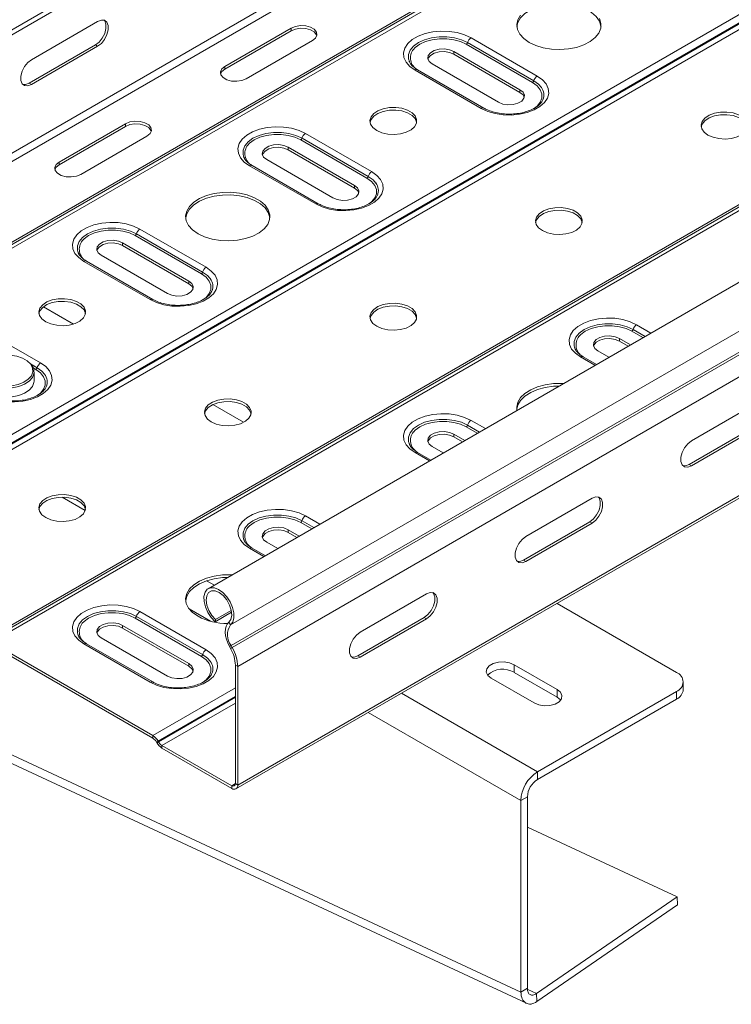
# Model space of a CAD drawing. Header units: millimetres. Extents: x 8 to 5481, y -933 to -79.
# Tile 4 of 10: x 2353 to 2505, y -904 to -693. Entities that reach past the tile are written whole.
import ezdxf

# ---------------------------------------------------------------- set-up
doc = ezdxf.new("R2010")
doc.units = ezdxf.units.MM

msp = doc.modelspace()

# ---------------------------------------------------------------- linework, layer by layer
at = {"color": 7, "linetype": 'Continuous', "lineweight": 15}
for p, q in [((2264.71, -745.72), (2494.52, -613.06)), ((2488.73, -617.47), (2258.92, -750.13)), ((2488.73, -642.73), (2258.92, -775.4)), ((2489.5, -644.08), (2259.69, -776.74)), ((2504.42, -652.68), (2274.61, -785.35)), ((2505.25, -652.71), (2275.44, -785.38)), ((2506.35, -652.82), (2276.54, -785.49)), ((2540.82, -672.72), (2311.01, -805.39)), ((2541.92, -673.88), (2312.11, -806.55)), ((2542.01, -674.03), (2312.2, -806.69)), ((2542.76, -674.82), (2312.95, -807.49)), ((2623.36, -682.19), (2393.56, -814.85)), ((2628.12, -689.93), (2398.31, -822.59)), ((2575.13, -693.51), (2345.32, -826.17)), ((2575.96, -693.53), (2346.15, -826.2)), ((2577.06, -693.64), (2347.25, -826.31)), ((2369.93, -693.79), (2355.79, -701.96)), ((2411.22, -695.22), (2397.08, -703.39)), ((2628.24, -694.34), (2398.43, -827)), ((2628.49, -694.77), (2398.68, -827.44)), ((2411.22, -695.79), (2411.22, -695.22)), ((2411.22, -695.79), (2397.08, -703.96)), ((2449.66, -697.29), (2463.8, -705.45)), ((2369.44, -698.81), (2355.29, -706.98)), ((2355.79, -707.26), (2369.93, -699.1)), ((2369.93, -699.1), (2369.44, -698.81)), ((2629.65, -698.82), (2399.84, -831.49)), ((2401.68, -706.04), (2415.82, -697.88)), ((2462.8, -706.85), (2448.66, -698.68)), ((2448.92, -698.31), (2463.06, -706.47)), ((2032.6, -701.74), (2460.3, -900.96)), ((2460.12, -708.39), (2445.98, -700.22)), ((2445.98, -700.8), (2445.98, -700.22)), ((2445.98, -700.8), (2460.12, -708.96)), ((2397.08, -703.96), (2397.08, -703.39)), ((2441.39, -702.88), (2455.53, -711.04)), ((2034.03, -704.23), (2461.5, -903.34)), ((2451.85, -712.35), (2437.71, -704.18)), ((2452.4, -712.29), (2438.26, -704.13)), ((2355.79, -707.26), (2355.29, -706.98)), ((2460.12, -708.96), (2460.12, -708.39)), ((2375.87, -715.63), (2361.73, -723.8)), ((2375.87, -716.2), (2361.73, -724.37)), ((2375.87, -716.2), (2375.87, -715.63)), ((2366.32, -726.45), (2380.46, -718.29)), ((2414.3, -717.7), (2428.44, -725.86)), ((2424.77, -728.8), (2410.63, -720.64)), ((2410.63, -721.21), (2410.63, -720.64)), ((2427.44, -727.26), (2413.3, -719.09)), ((2413.57, -718.72), (2427.71, -726.88)), ((2410.63, -721.21), (2424.77, -729.37)), ((2361.73, -724.37), (2361.73, -723.8)), ((2399.47, -857.57), (2629.28, -724.91)), ((2629.65, -724.08), (2399.84, -856.75)), ((2416.5, -732.76), (2402.36, -724.59)), ((2417.05, -732.7), (2402.91, -724.54)), ((2406.03, -723.29), (2420.17, -731.45)), ((2424.77, -729.37), (2424.77, -728.8)), ((2392.09, -747.67), (2377.94, -739.5)), ((2378.21, -739.13), (2392.35, -747.29)), ((2378.94, -738.11), (2393.09, -746.27)), ((2389.41, -749.21), (2375.27, -741.05)), ((2375.27, -741.62), (2375.27, -741.05)), ((2375.27, -741.62), (2389.41, -749.78)), ((2370.67, -743.7), (2384.82, -751.86)), ((2381.14, -753.17), (2367, -745)), ((2381.69, -753.11), (2367.55, -744.95)), ((2389.41, -749.78), (2389.41, -749.21)), ((2358.37, -754.68), (2364.77, -758.37)), ((2343.59, -758.52), (2357.73, -766.68)), ((2483.69, -762.82), (2481.34, -761.46)), ((2481.34, -762.03), (2481.34, -761.46)), ((2481.34, -762.03), (2483.2, -763.1)), ((2476.74, -764.11), (2479.1, -765.47)), ((2476.45, -767), (2473.62, -765.36)), ((2356.35, -770.54), (2356.35, -768.64)), ((2496.72, -783.31), (2510.86, -775.15)), ((2394.56, -775.57), (2401.11, -779.35)), ((2510.36, -780.17), (2496.22, -788.33)), ((2510.86, -780.46), (2496.72, -788.62)), ((2448.34, -783.23), (2445.98, -781.87)), ((2445.98, -782.44), (2445.98, -781.87)), ((2445.98, -782.44), (2447.84, -783.51)), ((2441.1, -787.41), (2438.26, -785.77)), ((2441.39, -784.52), (2443.74, -785.88)), ((2496.72, -788.62), (2496.22, -788.33)), ((2461.36, -803.72), (2475.5, -795.56)), ((2412.98, -803.64), (2410.63, -802.28)), ((2410.63, -802.85), (2410.63, -802.28)), ((2475.01, -800.58), (2460.87, -808.74)), ((2475.5, -800.87), (2461.36, -809.03)), ((2475.5, -800.87), (2475.01, -800.58)), ((2410.63, -802.85), (2412.49, -803.92)), ((2405.74, -807.82), (2402.91, -806.18)), ((2406.03, -804.93), (2408.39, -806.29)), ((2461.36, -809.03), (2460.87, -808.74)), ((2426.01, -824.13), (2440.15, -815.97)), ((2468.04, -817.99), (2493.53, -832.71)), ((2392.09, -829.31), (2377.94, -821.14)), ((2378.21, -820.77), (2392.35, -828.93)), ((2378.94, -819.75), (2393.09, -827.91)), ((2398.52, -819.87), (2395, -821.9)), ((2395, -821.9), (2395.13, -821.42)), ((2398.46, -819.5), (2395.13, -821.42)), ((2439.65, -820.99), (2425.51, -829.15)), ((2440.15, -821.28), (2426.01, -829.44)), ((2440.15, -821.28), (2439.65, -820.99)), ((2389.41, -830.85), (2375.27, -822.69)), ((2375.27, -823.26), (2375.27, -822.69)), ((2375.27, -823.26), (2389.41, -831.42)), ((2398.31, -822.59), (2397.92, -822.01)), ((2370.67, -825.34), (2384.82, -833.5)), ((2381.73, -846.21), (2347.25, -826.31)), ((2381.73, -846.78), (2347.25, -826.88)), ((2381.14, -834.81), (2367, -826.64)), ((2381.69, -834.75), (2367.55, -826.59)), ((2398.43, -827), (2398.07, -827.19)), ((2398.07, -827.19), (2398.32, -827.63)), ((2398.68, -827.44), (2398.32, -827.63)), ((2398.43, -827), (2398.68, -827.44)), ((2426.01, -829.44), (2425.51, -829.15)), ((2389.41, -831.42), (2389.41, -830.85)), ((2399.84, -831.49), (2399.35, -831.2)), ((2399.35, -831.2), (2399.35, -856.46)), ((2399.84, -831.49), (2399.84, -856.75)), ((2458.89, -831.07), (2468.08, -836.38)), ((2458.89, -831.07), (2458.89, -832.71)), ((2463.13, -839.24), (2453.94, -833.93)), ((2458.89, -832.71), (2468.08, -838.01)), ((2495, -836.38), (2495, -834.75)), ((2463.84, -853.93), (2493.53, -836.79)), ((2468.08, -836.38), (2468.08, -838.01)), ((2493.53, -838.42), (2493.53, -836.79)), ((2463.84, -855.57), (2493.53, -838.42)), ((2381.73, -846.78), (2381.73, -846.21)), ((2382.48, -847.57), (2382.83, -847.37)), ((2382.56, -847.72), (2382.48, -847.57)), ((2382.56, -847.72), (2382.91, -847.51)), ((2382.91, -847.51), (2382.83, -847.37)), ((2398.57, -856.91), (2383.66, -848.31)), ((2383.66, -848.88), (2383.66, -848.31)), ((2398.57, -857.49), (2383.66, -848.88)), ((2463.84, -853.93), (2463.84, -855.57)), ((2398.57, -857.49), (2398.57, -856.91)), ((2399.84, -856.75), (2399.35, -856.46)), ((2461.71, -859.24), (2460.3, -860.06)), ((2461.71, -900.14), (2461.71, -859.24)), ((2460.3, -900.96), (2460.3, -860.06)), ((2461.71, -865.72), (2493.65, -880.6)), ((2493.65, -880.6), (2463.61, -901.27)), ((2493.79, -882.3), (2463.75, -902.98)), ((2493.65, -880.6), (2493.79, -882.3)), ((2460.3, -900.96), (2461.71, -900.14)), ((2463.61, -901.27), (2463.75, -902.98))]:
    msp.add_line(p, q, dxfattribs=at)
at = {"color": 8, "linetype": 'Continuous', "lineweight": 15}
for p, q in [((2485.01, -758.52), (2488.07, -760.29)), ((2486.37, -761.27), (2484.01, -759.91)), ((2484.28, -759.54), (2486.82, -761.01)), ((2355.59, -766.89), (2357, -767.7)), ((2476.13, -767.18), (2473.07, -765.41)), ((2356.73, -768.08), (2356.13, -767.73)), ((2449.66, -778.93), (2452.72, -780.7)), ((2451.01, -781.68), (2448.66, -780.32)), ((2448.92, -779.95), (2451.47, -781.42)), ((2440.78, -787.59), (2437.71, -785.82)), ((2362.32, -795.33), (2367.28, -798.19)), ((2413.57, -800.36), (2416.11, -801.83)), ((2414.3, -799.34), (2417.36, -801.11)), ((2415.66, -802.09), (2413.3, -800.73)), ((2405.42, -808), (2402.36, -806.23)), ((2393.19, -813.15), (2394.85, -814.11)), ((2389.5, -819.18), (2394.06, -821.82)), ((2399.35, -836.04), (2381.73, -846.21)), ((2399.35, -837.83), (2382.83, -847.37)), ((2399.35, -838.02), (2382.91, -847.51)), ((2434.81, -837.18), (2463.84, -853.93)), ((2399.35, -839.25), (2383.66, -848.31)), ((2427.73, -841.26), (2460.3, -860.06)), ((2399.35, -856.46), (2398.57, -856.91)), ((2463.61, -901.27), (2461.76, -900.41))]:
    msp.add_line(p, q, dxfattribs=at)
at = {"color": 7, "linetype": 'Continuous', "lineweight": 15, "flags": 128}
for points in [[(2477.42, -694.9), (2477.41, -694.79), (2477.08, -693.75), (2476.41, -692.78), (2475.41, -691.9), (2474.12, -691.16), (2472.6, -690.58), (2470.91, -690.19), (2469.12, -690), (2467.29, -690.03), (2465.52, -690.27), (2463.87, -690.71), (2462.4, -691.33), (2461.18, -692.11), (2460.25, -693.01), (2459.66, -694.01), (2459.45, -694.9)], [(2460.25, -692.44), (2459.66, -693.44), (2459.43, -694.48), (2459.57, -695.53), (2460.07, -696.54), (2460.92, -697.47), (2462.07, -698.29)], [(2462.07, -698.29), (2463.48, -698.95), (2465.09, -699.44), (2466.84, -699.73), (2468.66, -699.81), (2470.47, -699.67), (2472.19, -699.33), (2473.76, -698.8), (2475.11, -698.09), (2476.19, -697.25), (2476.95, -696.29), (2477.36, -695.27), (2477.41, -694.22), (2477.08, -693.18)], [(2371.29, -693.52), (2371.43, -693.68), (2371.7, -694.39), (2371.7, -695.31), (2371.43, -696.34), (2370.91, -697.34), (2370.22, -698.2), (2369.44, -698.81)], [(2369.93, -699.1), (2370.72, -698.49), (2371.41, -697.63), (2371.92, -696.62), (2372.2, -695.6), (2372.2, -694.68), (2371.92, -693.97), (2371.41, -693.56), (2370.72, -693.5), (2369.93, -693.79)], [(2415.82, -697.88), (2416.47, -697.34), (2416.76, -696.71), (2416.66, -696.06), (2416.18, -695.47), (2415.39, -695.01), (2414.36, -694.74), (2413.24, -694.68), (2412.15, -694.85), (2411.22, -695.22)], [(2416.73, -696.83), (2416.66, -696.63), (2416.18, -696.04), (2415.39, -695.58), (2414.36, -695.31), (2413.24, -695.25), (2412.15, -695.42), (2411.22, -695.79)], [(2437.71, -704.18), (2436.6, -703.39), (2435.8, -702.48), (2435.34, -701.5), (2435.25, -700.48), (2435.53, -699.47), (2436.16, -698.52), (2437.12, -697.67), (2438.37, -696.95), (2439.85, -696.39), (2441.5, -696.03), (2443.24, -695.87), (2445, -695.92), (2446.71, -696.18), (2448.28, -696.65), (2449.66, -697.29)], [(2448.66, -698.68), (2447.42, -698.11), (2446.01, -697.72), (2444.47, -697.52), (2442.9, -697.52), (2441.36, -697.72), (2439.94, -698.11), (2438.71, -698.68), (2437.73, -699.39), (2437.36, -699.78)], [(2445.98, -700.22), (2445.06, -699.85), (2443.97, -699.68), (2442.84, -699.74), (2441.82, -700.01), (2441.02, -700.48), (2440.54, -701.07), (2440.45, -701.71), (2440.74, -702.34), (2441.39, -702.88)], [(2440.47, -701.84), (2440.54, -701.64), (2441.02, -701.05), (2441.82, -700.59), (2442.84, -700.31), (2443.97, -700.25), (2445.06, -700.42), (2445.98, -700.8)], [(2355.79, -701.96), (2355, -702.57), (2354.31, -703.43), (2353.8, -704.43), (2353.53, -705.46), (2353.53, -706.38), (2353.8, -707.09), (2354.31, -707.5), (2355, -707.56), (2355.79, -707.26)], [(2397.08, -703.39), (2396.43, -703.92), (2396.14, -704.55), (2396.24, -705.2), (2396.72, -705.79), (2397.51, -706.25), (2398.54, -706.53), (2399.66, -706.58), (2400.75, -706.41), (2401.68, -706.04)], [(2397.08, -703.96), (2396.43, -704.49), (2396.17, -705)], [(2463.8, -705.45), (2464.91, -706.24), (2465.71, -707.15), (2466.17, -708.14), (2466.26, -709.15), (2465.98, -710.16), (2465.35, -711.11), (2464.39, -711.97), (2463.14, -712.69), (2461.66, -713.24), (2460.01, -713.61), (2458.27, -713.77), (2456.5, -713.71), (2454.8, -713.45), (2453.23, -712.99), (2451.85, -712.35)], [(2355.29, -706.98), (2354.51, -707.27), (2353.94, -707.25)], [(2455.53, -711.04), (2456.45, -711.42), (2457.54, -711.58), (2458.67, -711.53), (2459.69, -711.25), (2460.49, -710.79), (2460.96, -710.2), (2461.06, -709.55), (2460.77, -708.92), (2460.12, -708.39)], [(2460.12, -708.96), (2460.77, -709.49), (2461.04, -710)], [(2429.54, -717.06), (2430.63, -717.54), (2431.89, -717.83), (2433.25, -717.91), (2434.59, -717.77), (2435.82, -717.44), (2436.85, -716.92), (2437.59, -716.26), (2438, -715.51), (2438.05, -714.73), (2437.73, -713.96), (2437.06, -713.28), (2436.1, -712.72), (2434.91, -712.34), (2433.59, -712.15), (2432.23, -712.18), (2430.93, -712.42), (2429.79, -712.85), (2428.9, -713.44), (2428.31, -714.15), (2428.08, -714.92), (2428.22, -715.71), (2428.72, -716.44), (2429.54, -717.06)], [(2438.05, -715.31), (2438.05, -715.3), (2437.73, -714.53), (2437.06, -713.85), (2436.1, -713.29), (2434.91, -712.91), (2433.59, -712.72), (2432.23, -712.75), (2430.93, -712.99), (2429.79, -713.42), (2428.9, -714.01), (2428.31, -714.72), (2428.1, -715.31)], [(2500.25, -718.04), (2501.34, -718.52), (2502.6, -718.81), (2503.96, -718.89), (2505.3, -718.75), (2506.53, -718.42), (2507.56, -717.9), (2508.3, -717.24), (2508.71, -716.49), (2508.76, -715.71), (2508.44, -714.94), (2507.77, -714.26), (2506.81, -713.7), (2505.62, -713.32), (2504.3, -713.13), (2502.94, -713.16), (2501.64, -713.4), (2500.5, -713.83), (2499.61, -714.42), (2499.02, -715.13), (2498.79, -715.9), (2498.93, -716.69), (2499.43, -717.42), (2500.25, -718.04)], [(2508.76, -716.29), (2508.76, -716.28), (2508.44, -715.51), (2507.77, -714.83), (2506.81, -714.27), (2505.62, -713.89), (2504.3, -713.7), (2502.94, -713.73), (2501.64, -713.97), (2500.5, -714.4), (2499.61, -714.99), (2499.02, -715.7), (2498.81, -716.29)], [(2380.46, -718.29), (2381.11, -717.75), (2381.4, -717.12), (2381.31, -716.47), (2380.83, -715.88), (2380.03, -715.42), (2379.01, -715.15), (2377.88, -715.09), (2376.79, -715.26), (2375.87, -715.63)], [(2381.38, -717.24), (2381.31, -717.04), (2380.83, -716.45), (2380.03, -715.99), (2379.01, -715.72), (2377.88, -715.66), (2376.79, -715.83), (2375.87, -716.2)], [(2402.36, -724.59), (2401.25, -723.8), (2400.44, -722.89), (2399.99, -721.91), (2399.89, -720.89), (2400.17, -719.88), (2400.8, -718.93), (2401.76, -718.08), (2403.01, -717.36), (2404.49, -716.8), (2406.14, -716.44), (2407.89, -716.28), (2409.65, -716.33), (2411.35, -716.59), (2412.93, -717.06), (2414.3, -717.7)], [(2413.3, -719.09), (2412.07, -718.52), (2410.65, -718.13), (2409.12, -717.93), (2407.54, -717.93), (2406.01, -718.13), (2404.59, -718.52), (2403.36, -719.09), (2402.37, -719.8), (2402, -720.19)], [(2410.63, -720.64), (2409.7, -720.26), (2408.61, -720.09), (2407.49, -720.15), (2406.46, -720.42), (2405.67, -720.89), (2405.19, -721.48), (2405.09, -722.13), (2405.38, -722.75), (2406.03, -723.29)], [(2405.12, -722.25), (2405.19, -722.05), (2405.67, -721.46), (2406.46, -721), (2407.49, -720.72), (2408.61, -720.66), (2409.7, -720.83), (2410.63, -721.21)], [(2361.73, -723.8), (2361.08, -724.33), (2360.79, -724.96), (2360.88, -725.61), (2361.36, -726.2), (2362.16, -726.66), (2363.18, -726.94), (2364.31, -726.99), (2365.4, -726.82), (2366.32, -726.45)], [(2361.73, -724.37), (2361.08, -724.9), (2360.81, -725.41)], [(2428.44, -725.86), (2429.55, -726.65), (2430.35, -727.56), (2430.81, -728.55), (2430.9, -729.56), (2430.63, -730.57), (2430, -731.52), (2429.03, -732.38), (2427.78, -733.1), (2426.3, -733.65), (2424.66, -734.02), (2422.91, -734.18), (2421.15, -734.12), (2419.44, -733.86), (2417.87, -733.4), (2416.5, -732.76)], [(2420.17, -731.45), (2421.1, -731.83), (2422.19, -731.99), (2423.31, -731.94), (2424.33, -731.66), (2425.13, -731.2), (2425.61, -730.61), (2425.71, -729.96), (2425.42, -729.33), (2424.77, -728.8)], [(2391.36, -739.11), (2392.77, -739.77), (2394.38, -740.26), (2396.13, -740.55), (2397.95, -740.63), (2399.76, -740.49), (2401.48, -740.15), (2403.05, -739.62), (2404.4, -738.92), (2405.48, -738.07), (2406.24, -737.11), (2406.65, -736.09), (2406.7, -735.04), (2406.37, -734), (2405.7, -733.03), (2404.7, -732.15), (2403.41, -731.41), (2401.89, -730.83), (2400.2, -730.44), (2398.4, -730.25), (2396.58, -730.28), (2394.81, -730.52), (2393.16, -730.95), (2391.69, -731.58), (2390.47, -732.36), (2389.54, -733.26), (2388.95, -734.26), (2388.72, -735.3), (2388.86, -736.35), (2389.36, -737.36), (2390.21, -738.29), (2391.36, -739.11)], [(2406.71, -735.72), (2406.7, -735.61), (2406.37, -734.57), (2405.7, -733.6), (2404.7, -732.72), (2403.41, -731.98), (2401.89, -731.4), (2400.2, -731.01), (2398.4, -730.82), (2396.58, -730.85), (2394.81, -731.09), (2393.16, -731.53), (2391.69, -732.15), (2390.47, -732.93), (2389.54, -733.83), (2388.95, -734.83), (2388.73, -735.72)], [(2424.77, -729.37), (2425.42, -729.9), (2425.68, -730.41)], [(2464.9, -738.45), (2465.98, -738.93), (2467.25, -739.22), (2468.6, -739.3), (2469.94, -739.16), (2471.17, -738.83), (2472.2, -738.31), (2472.95, -737.65), (2473.36, -736.9), (2473.41, -736.12), (2473.08, -735.35), (2472.42, -734.67), (2471.45, -734.11), (2470.27, -733.73), (2468.94, -733.54), (2467.58, -733.57), (2466.28, -733.81), (2465.15, -734.24), (2464.25, -734.83), (2463.67, -735.54), (2463.43, -736.31), (2463.57, -737.1), (2464.07, -737.83), (2464.9, -738.45)], [(2473.41, -736.7), (2473.41, -736.69), (2473.08, -735.92), (2472.42, -735.24), (2471.45, -734.68), (2470.27, -734.3), (2468.94, -734.11), (2467.58, -734.14), (2466.28, -734.38), (2465.15, -734.81), (2464.25, -735.4), (2463.67, -736.11), (2463.46, -736.7)], [(2367, -745), (2365.89, -744.21), (2365.09, -743.3), (2364.63, -742.32), (2364.54, -741.3), (2364.81, -740.29), (2365.45, -739.34), (2366.41, -738.49), (2367.66, -737.77), (2369.14, -737.21), (2370.79, -736.85), (2372.53, -736.69), (2374.29, -736.74), (2376, -737), (2377.57, -737.47), (2378.94, -738.11)], [(2377.94, -739.5), (2376.71, -738.93), (2375.29, -738.54), (2373.76, -738.34), (2372.19, -738.34), (2370.65, -738.54), (2369.23, -738.93), (2368, -739.5), (2367.02, -740.21), (2366.65, -740.6)], [(2375.27, -741.05), (2374.35, -740.67), (2373.26, -740.5), (2372.13, -740.56), (2371.11, -740.84), (2370.31, -741.3), (2369.83, -741.89), (2369.73, -742.54), (2370.03, -743.16), (2370.67, -743.7)], [(2369.76, -742.66), (2369.83, -742.46), (2370.31, -741.87), (2371.11, -741.41), (2372.13, -741.13), (2373.26, -741.07), (2374.35, -741.24), (2375.27, -741.62)], [(2393.09, -746.27), (2394.2, -747.06), (2395, -747.97), (2395.46, -748.96), (2395.55, -749.97), (2395.27, -750.98), (2394.64, -751.93), (2393.68, -752.79), (2392.43, -753.51), (2390.95, -754.06), (2389.3, -754.43), (2387.56, -754.59), (2385.79, -754.53), (2384.09, -754.27), (2382.52, -753.81), (2381.14, -753.17)], [(2384.82, -751.86), (2385.74, -752.24), (2386.83, -752.41), (2387.96, -752.35), (2388.98, -752.07), (2389.78, -751.61), (2390.25, -751.02), (2390.35, -750.37), (2390.06, -749.74), (2389.41, -749.21)], [(2389.41, -749.78), (2390.06, -750.31), (2390.33, -750.82)], [(2358.83, -757.88), (2359.92, -758.36), (2361.18, -758.65), (2362.54, -758.73), (2363.88, -758.59), (2365.11, -758.26), (2366.13, -757.74), (2366.88, -757.08), (2367.29, -756.33), (2367.34, -755.55), (2367.02, -754.78), (2366.35, -754.1), (2365.39, -753.54), (2364.2, -753.16), (2362.88, -752.97), (2361.52, -753), (2360.22, -753.24), (2359.08, -753.67), (2358.19, -754.26), (2357.6, -754.97), (2357.37, -755.74), (2357.51, -756.53), (2358.01, -757.26), (2358.83, -757.88)], [(2367.34, -756.13), (2367.34, -756.12), (2367.02, -755.36), (2366.35, -754.67), (2365.39, -754.11), (2364.2, -753.73), (2362.88, -753.54), (2361.52, -753.57), (2360.22, -753.81), (2359.08, -754.24), (2358.19, -754.83), (2357.6, -755.54), (2357.39, -756.13)], [(2429.54, -758.86), (2430.63, -759.34), (2431.89, -759.63), (2433.25, -759.71), (2434.59, -759.57), (2435.82, -759.24), (2436.85, -758.72), (2437.59, -758.06), (2438, -757.31), (2438.05, -756.53), (2437.73, -755.76), (2437.06, -755.08), (2436.1, -754.52), (2434.91, -754.14), (2433.59, -753.95), (2432.23, -753.98), (2430.93, -754.22), (2429.79, -754.65), (2428.9, -755.24), (2428.31, -755.95), (2428.08, -756.72), (2428.22, -757.51), (2428.72, -758.24), (2429.54, -758.86)], [(2438.05, -757.11), (2438.05, -757.1), (2437.73, -756.34), (2437.06, -755.65), (2436.1, -755.09), (2434.91, -754.71), (2433.59, -754.52), (2432.23, -754.55), (2430.93, -754.79), (2429.79, -755.22), (2428.9, -755.81), (2428.31, -756.52), (2428.1, -757.11)], [(2473.07, -765.41), (2471.96, -764.62), (2471.15, -763.71), (2470.7, -762.73), (2470.6, -761.71), (2470.88, -760.7), (2471.51, -759.75), (2472.48, -758.9), (2473.72, -758.18), (2475.2, -757.62), (2476.85, -757.26), (2478.6, -757.1), (2480.36, -757.15), (2482.07, -757.41), (2483.64, -757.88), (2485.01, -758.52)], [(2484.01, -759.91), (2482.78, -759.35), (2481.36, -758.95), (2479.83, -758.75), (2478.25, -758.75), (2476.72, -758.95), (2475.3, -759.35), (2474.07, -759.91), (2473.09, -760.62), (2472.71, -761.01)], [(2481.34, -761.46), (2480.41, -761.08), (2479.32, -760.91), (2478.2, -760.97), (2477.17, -761.25), (2476.38, -761.71), (2475.9, -762.3), (2475.8, -762.95), (2476.09, -763.57), (2476.74, -764.11)], [(2475.83, -763.07), (2475.9, -762.87), (2476.38, -762.28), (2477.17, -761.82), (2478.2, -761.54), (2479.32, -761.48), (2480.41, -761.65), (2481.34, -762.03)], [(2355.72, -767.06), (2355.64, -766.96), (2354.91, -766.24), (2353.88, -765.65), (2352.64, -765.22), (2351.25, -764.99), (2349.8, -764.96), (2348.39, -765.14), (2347.1, -765.52), (2346.02, -766.08), (2345.2, -766.77), (2344.81, -767.33)], [(2357.73, -766.68), (2358.84, -767.47), (2359.64, -768.38), (2360.1, -769.37), (2360.19, -770.38), (2359.92, -771.39), (2359.28, -772.34), (2358.32, -773.2), (2357.07, -773.92), (2355.59, -774.47), (2353.95, -774.84), (2352.2, -775), (2350.44, -774.95), (2348.73, -774.68), (2347.16, -774.22), (2345.79, -773.58)], [(2346.1, -772.99), (2347.29, -773.52), (2348.67, -773.86), (2350.16, -774), (2351.65, -773.92), (2353.07, -773.62), (2354.31, -773.14), (2355.31, -772.48), (2355.99, -771.71), (2356.32, -770.86), (2356.35, -770.54)], [(2469.37, -771.09), (2469.12, -771.07), (2467.29, -771.1), (2465.52, -771.34), (2463.87, -771.78), (2462.4, -772.4), (2461.18, -773.18), (2460.25, -774.08), (2459.66, -775.08), (2459.43, -776.12), (2459.48, -776.79)], [(2468.43, -771.63), (2467.29, -771.67), (2465.52, -771.91), (2463.87, -772.35), (2462.4, -772.97), (2461.18, -773.75), (2460.25, -774.66), (2459.66, -775.65), (2459.45, -776.54)], [(2394.19, -779.27), (2395.27, -779.75), (2396.54, -780.04), (2397.89, -780.12), (2399.23, -779.98), (2400.46, -779.65), (2401.49, -779.13), (2402.24, -778.47), (2402.65, -777.72), (2402.7, -776.94), (2402.37, -776.17), (2401.71, -775.49), (2400.74, -774.93), (2399.56, -774.55), (2398.23, -774.36), (2396.87, -774.39), (2395.57, -774.63), (2394.44, -775.06), (2393.54, -775.65), (2392.96, -776.36), (2392.72, -777.13), (2392.86, -777.92), (2393.36, -778.65), (2394.19, -779.27)], [(2402.7, -777.52), (2402.7, -777.51), (2402.37, -776.75), (2401.71, -776.06), (2400.74, -775.5), (2399.56, -775.12), (2398.23, -774.93), (2396.87, -774.96), (2395.57, -775.2), (2394.44, -775.63), (2393.54, -776.22), (2392.96, -776.93), (2392.75, -777.52)], [(2437.71, -785.82), (2436.6, -785.03), (2435.8, -784.12), (2435.34, -783.14), (2435.25, -782.12), (2435.53, -781.11), (2436.16, -780.16), (2437.12, -779.31), (2438.37, -778.59), (2439.85, -778.03), (2441.5, -777.67), (2443.24, -777.51), (2445, -777.56), (2446.71, -777.82), (2448.28, -778.29), (2449.66, -778.93)], [(2448.66, -780.32), (2447.42, -779.76), (2446.01, -779.36), (2444.47, -779.16), (2442.9, -779.16), (2441.36, -779.36), (2439.94, -779.76), (2438.71, -780.32), (2437.73, -781.03), (2437.36, -781.42)], [(2445.98, -781.87), (2445.06, -781.49), (2443.97, -781.32), (2442.84, -781.38), (2441.82, -781.66), (2441.02, -782.12), (2440.54, -782.71), (2440.45, -783.36), (2440.74, -783.99), (2441.39, -784.52)], [(2440.47, -783.48), (2440.54, -783.28), (2441.02, -782.69), (2441.82, -782.23), (2442.84, -781.95), (2443.97, -781.89), (2445.06, -782.06), (2445.98, -782.44)], [(2496.72, -788.62), (2495.93, -788.91), (2495.24, -788.85), (2494.73, -788.44), (2494.45, -787.73), (2494.45, -786.81), (2494.73, -785.79), (2495.24, -784.79), (2495.93, -783.93), (2496.72, -783.31)], [(2496.22, -788.33), (2495.44, -788.63), (2494.86, -788.6)], [(2358.83, -799.68), (2359.92, -800.16), (2361.18, -800.45), (2362.54, -800.53), (2363.88, -800.39), (2365.11, -800.06), (2366.13, -799.54), (2366.88, -798.88), (2367.29, -798.13), (2367.34, -797.35), (2367.02, -796.58), (2366.35, -795.9), (2365.39, -795.34), (2364.2, -794.96), (2362.88, -794.77), (2361.52, -794.8), (2360.22, -795.04), (2359.08, -795.47), (2358.19, -796.06), (2357.6, -796.77), (2357.37, -797.54), (2357.51, -798.33), (2358.01, -799.06), (2358.83, -799.68)], [(2367.34, -797.93), (2367.34, -797.92), (2367.02, -797.16), (2366.35, -796.47), (2365.39, -795.91), (2364.2, -795.53), (2362.88, -795.34), (2361.52, -795.37), (2360.22, -795.61), (2359.08, -796.04), (2358.19, -796.63), (2357.6, -797.34), (2357.39, -797.93)], [(2476.86, -795.29), (2477, -795.45), (2477.27, -796.16), (2477.27, -797.08), (2477, -798.1), (2476.49, -799.11), (2475.79, -799.97), (2475.01, -800.58)], [(2475.5, -795.56), (2476.29, -795.26), (2476.98, -795.33), (2477.49, -795.74), (2477.77, -796.44), (2477.77, -797.37), (2477.49, -798.39), (2476.98, -799.39), (2476.29, -800.25), (2475.5, -800.87)], [(2402.36, -806.23), (2401.25, -805.44), (2400.44, -804.53), (2399.99, -803.55), (2399.89, -802.53), (2400.17, -801.52), (2400.8, -800.57), (2401.76, -799.72), (2403.01, -799), (2404.49, -798.44), (2406.14, -798.08), (2407.89, -797.92), (2409.65, -797.97), (2411.35, -798.23), (2412.93, -798.7), (2414.3, -799.34)], [(2413.3, -800.73), (2412.07, -800.17), (2410.65, -799.77), (2409.12, -799.57), (2407.54, -799.57), (2406.01, -799.77), (2404.59, -800.17), (2403.36, -800.73), (2402.37, -801.44), (2402, -801.83)], [(2410.63, -802.28), (2409.7, -801.9), (2408.61, -801.73), (2407.49, -801.79), (2406.46, -802.07), (2405.67, -802.53), (2405.19, -803.12), (2405.09, -803.77), (2405.38, -804.4), (2406.03, -804.93)], [(2405.12, -803.89), (2405.19, -803.69), (2405.67, -803.1), (2406.46, -802.64), (2407.49, -802.36), (2408.61, -802.31), (2409.7, -802.47), (2410.63, -802.85)], [(2461.36, -809.03), (2460.57, -809.32), (2459.88, -809.26), (2459.37, -808.85), (2459.1, -808.14), (2459.1, -807.22), (2459.37, -806.2), (2459.88, -805.2), (2460.57, -804.34), (2461.36, -803.72)], [(2460.87, -808.74), (2460.08, -809.04), (2459.51, -809.01)], [(2398.66, -811.91), (2398.4, -811.89), (2396.58, -811.92), (2394.81, -812.16), (2393.16, -812.6), (2391.69, -813.22), (2390.47, -814), (2389.54, -814.9), (2388.95, -815.9), (2388.72, -816.94), (2388.86, -817.99), (2389.36, -819), (2390.21, -819.93), (2391.36, -820.75)], [(2397.72, -812.45), (2396.58, -812.49), (2394.81, -812.73), (2393.16, -813.17), (2391.69, -813.79), (2390.47, -814.57), (2389.54, -815.48), (2388.95, -816.47), (2388.73, -817.36)], [(2395, -821.9), (2394.15, -821), (2393.45, -819.92), (2392.94, -818.74), (2392.66, -817.57), (2392.64, -816.5), (2392.87, -815.62), (2393.35, -814.99), (2394.03, -814.67), (2394.85, -814.69), (2395.76, -815.04), (2396.67, -815.69), (2397.51, -816.59), (2398.21, -817.67), (2398.73, -818.85), (2399, -820.02), (2399.02, -821.08), (2398.78, -821.97), (2398.31, -822.59)], [(2395.13, -821.42), (2394.33, -820.55), (2393.69, -819.5), (2393.27, -818.37), (2393.11, -817.29), (2393.23, -816.37), (2393.61, -815.69), (2394.23, -815.33), (2395, -815.32), (2395.87, -815.67), (2396.72, -816.34), (2397.49, -817.26), (2398.09, -818.34), (2398.45, -819.46), (2398.55, -820.52), (2398.37, -821.4), (2397.92, -822.01)], [(2441.51, -815.7), (2441.64, -815.86), (2441.92, -816.57), (2441.92, -817.49), (2441.64, -818.51), (2441.13, -819.52), (2440.44, -820.38), (2439.65, -820.99)], [(2440.15, -815.97), (2440.93, -815.67), (2441.62, -815.74), (2442.14, -816.15), (2442.41, -816.85), (2442.41, -817.78), (2442.14, -818.8), (2441.62, -819.8), (2440.93, -820.66), (2440.15, -821.28)], [(2367, -826.64), (2365.89, -825.85), (2365.09, -824.94), (2364.63, -823.96), (2364.54, -822.94), (2364.81, -821.93), (2365.45, -820.98), (2366.41, -820.13), (2367.66, -819.41), (2369.14, -818.85), (2370.79, -818.49), (2372.53, -818.33), (2374.29, -818.38), (2376, -818.64), (2377.57, -819.11), (2378.94, -819.75)], [(2377.94, -821.14), (2376.71, -820.58), (2375.29, -820.18), (2373.76, -819.98), (2372.19, -819.98), (2370.65, -820.18), (2369.23, -820.58), (2368, -821.14), (2367.02, -821.85), (2366.65, -822.24)], [(2375.27, -822.69), (2374.35, -822.31), (2373.26, -822.14), (2372.13, -822.2), (2371.11, -822.48), (2370.31, -822.94), (2369.83, -823.53), (2369.73, -824.18), (2370.03, -824.81), (2370.67, -825.34)], [(2369.76, -824.3), (2369.83, -824.1), (2370.31, -823.51), (2371.11, -823.05), (2372.13, -822.77), (2373.26, -822.72), (2374.35, -822.88), (2375.27, -823.26)], [(2397.92, -822.01), (2397.58, -822.39), (2397.34, -822.88), (2397.2, -823.47), (2397.16, -824.15), (2397.24, -824.88), (2397.42, -825.65), (2397.7, -826.43), (2398.07, -827.19)], [(2426.01, -829.44), (2425.22, -829.73), (2424.53, -829.67), (2424.02, -829.26), (2423.74, -828.55), (2423.74, -827.63), (2424.02, -826.61), (2424.53, -825.61), (2425.22, -824.75), (2426.01, -824.13)], [(2393.09, -827.91), (2394.2, -828.7), (2395, -829.61), (2395.46, -830.6), (2395.55, -831.62), (2395.27, -832.62), (2394.64, -833.57), (2393.68, -834.43), (2392.43, -835.15), (2390.95, -835.7), (2389.3, -836.07), (2387.56, -836.23), (2385.79, -836.18), (2384.09, -835.91), (2382.52, -835.45), (2381.14, -834.81)], [(2425.51, -829.15), (2424.72, -829.45), (2424.15, -829.42)], [(2384.82, -833.5), (2385.74, -833.88), (2386.83, -834.05), (2387.96, -833.99), (2388.98, -833.71), (2389.78, -833.25), (2390.25, -832.66), (2390.35, -832.01), (2390.06, -831.38), (2389.41, -830.85)], [(2389.41, -831.42), (2390.06, -831.96), (2390.33, -832.46)], [(2453.94, -833.93), (2453.24, -833.36), (2452.92, -832.68), (2453.03, -831.98), (2453.54, -831.34), (2454.4, -830.85), (2455.51, -830.55), (2456.72, -830.49), (2457.89, -830.67), (2458.89, -831.07)], [(2468.08, -836.38), (2468.78, -836.96), (2469.09, -837.63), (2468.98, -838.33), (2468.47, -838.97), (2467.61, -839.47), (2466.51, -839.76), (2465.3, -839.82), (2464.12, -839.64), (2463.13, -839.24)], [(2468.08, -838.01), (2468.78, -838.59), (2468.81, -838.63)]]:
    msp.add_lwpolyline(points, dxfattribs=at)
at = {"color": 8, "linetype": 'Continuous', "lineweight": 15, "flags": 128}
for points in [[(2436.49, -702.35), (2436.32, -701.81), (2436.32, -700.85), (2436.69, -699.92), (2437.41, -699.06), (2438.44, -698.31), (2439.74, -697.71), (2441.24, -697.3), (2442.85, -697.08), (2444.51, -697.08), (2446.13, -697.3), (2447.62, -697.71), (2448.92, -698.31)], [(2463.17, -712.35), (2463.78, -711.88), (2464.46, -711.06), (2464.81, -710.17), (2464.81, -709.26), (2464.46, -708.37), (2463.78, -707.56), (2462.8, -706.85)], [(2463.06, -706.47), (2464.1, -707.22), (2464.68, -707.87)], [(2401.13, -722.76), (2400.97, -722.22), (2400.97, -721.27), (2401.34, -720.33), (2402.06, -719.47), (2403.09, -718.72), (2404.39, -718.12), (2405.88, -717.71), (2407.5, -717.49), (2409.16, -717.49), (2410.77, -717.71), (2412.27, -718.12), (2413.57, -718.72)], [(2427.71, -726.88), (2428.74, -727.63), (2429.32, -728.28)], [(2427.81, -732.76), (2428.42, -732.29), (2429.11, -731.47), (2429.46, -730.58), (2429.46, -729.67), (2429.11, -728.79), (2428.42, -727.97), (2427.44, -727.26)], [(2365.78, -743.17), (2365.61, -742.63), (2365.61, -741.68), (2365.98, -740.74), (2366.7, -739.88), (2367.73, -739.13), (2369.03, -738.53), (2370.53, -738.12), (2372.14, -737.9), (2373.8, -737.9), (2375.42, -738.12), (2376.91, -738.53), (2378.21, -739.13)], [(2392.46, -753.17), (2393.07, -752.7), (2393.75, -751.88), (2394.1, -750.99), (2394.1, -750.08), (2393.75, -749.2), (2393.07, -748.38), (2392.09, -747.67)], [(2392.35, -747.29), (2393.39, -748.04), (2393.97, -748.69)], [(2471.84, -763.58), (2471.68, -763.04), (2471.68, -762.09), (2472.05, -761.15), (2472.77, -760.29), (2473.8, -759.54), (2475.1, -758.94), (2476.59, -758.53), (2478.21, -758.31), (2479.87, -758.31), (2481.49, -758.53), (2482.98, -758.94), (2484.28, -759.54)], [(2346.1, -771.09), (2347.29, -771.62), (2348.67, -771.97), (2350.16, -772.1), (2351.65, -772.02), (2353.07, -771.73), (2354.31, -771.24), (2355.31, -770.59), (2355.99, -769.81), (2356.32, -768.97), (2356.35, -768.62)], [(2346.26, -770.64), (2347.41, -771.15), (2348.73, -771.48), (2350.16, -771.61), (2351.6, -771.53), (2352.97, -771.25), (2354.16, -770.78), (2355.12, -770.15), (2355.78, -769.41), (2356.09, -768.59), (2356.05, -767.76), (2355.72, -767.06)], [(2357.1, -773.59), (2357.71, -773.11), (2358.4, -772.29), (2358.75, -771.4), (2358.75, -770.49), (2358.4, -769.61), (2357.71, -768.79), (2356.73, -768.08)], [(2357, -767.7), (2358.03, -768.45), (2358.61, -769.1)], [(2436.49, -783.99), (2436.32, -783.45), (2436.32, -782.5), (2436.69, -781.56), (2437.41, -780.7), (2438.44, -779.95), (2439.74, -779.35), (2441.24, -778.94), (2442.85, -778.72), (2444.51, -778.72), (2446.13, -778.94), (2447.62, -779.35), (2448.92, -779.95)], [(2401.13, -804.4), (2400.97, -803.86), (2400.97, -802.91), (2401.34, -801.97), (2402.06, -801.11), (2403.09, -800.36), (2404.39, -799.76), (2405.88, -799.35), (2407.5, -799.13), (2409.16, -799.13), (2410.77, -799.35), (2412.27, -799.76), (2413.57, -800.36)], [(2365.78, -824.81), (2365.61, -824.27), (2365.61, -823.32), (2365.98, -822.38), (2366.7, -821.52), (2367.73, -820.77), (2369.03, -820.17), (2370.53, -819.76), (2372.14, -819.55), (2373.8, -819.55), (2375.42, -819.76), (2376.91, -820.17), (2378.21, -820.77)], [(2392.46, -834.82), (2393.07, -834.34), (2393.75, -833.52), (2394.1, -832.63), (2394.1, -831.72), (2393.75, -830.84), (2393.07, -830.02), (2392.09, -829.31)], [(2392.35, -828.93), (2393.39, -829.68), (2393.97, -830.33)]]:
    msp.add_lwpolyline(points, dxfattribs=at)
at = {"color": 7, "linetype": 'Continuous', "lineweight": 15}
for centre, radius, start, end in [((2450.59, -698.73), 1.72, 122.8996, 165.7855), ((2448.32, -698.16), 0.626, 302.8996, 345.7855), ((2464.73, -706.9), 1.72, 122.8996, 165.7855), ((2462.46, -706.32), 0.626, 302.8996, 345.7855), ((2462.55, -709.49), 2.68, 337.4667, 37.3079), ((2415.23, -719.14), 1.72, 122.8996, 165.7855), ((2412.96, -718.57), 0.626, 302.8996, 345.7855), ((2427.1, -726.73), 0.626, 302.8996, 345.7855), ((2429.38, -727.31), 1.72, 122.8996, 165.7855), ((2427.19, -729.9), 2.68, 337.4667, 37.3079), ((2377.6, -738.98), 0.626, 302.8996, 345.7855), ((2379.88, -739.55), 1.72, 122.8996, 165.7855), ((2391.75, -747.14), 0.626, 302.8996, 345.7855), ((2394.02, -747.72), 1.72, 122.8996, 165.7855), ((2391.84, -750.31), 2.68, 337.4667, 37.3079), ((2485.95, -759.96), 1.72, 122.8996, 165.7855), ((2483.67, -759.39), 0.626, 302.8996, 345.7855), ((2358.67, -768.13), 1.72, 122.8996, 165.7855), ((2356.39, -767.55), 0.626, 302.8996, 345.7855), ((2356.48, -770.72), 2.68, 337.4667, 37.3079), ((2450.59, -780.37), 1.72, 122.8996, 165.7855), ((2448.32, -779.8), 0.626, 302.8996, 345.7855), ((2412.96, -800.21), 0.626, 302.8996, 345.7855), ((2415.23, -800.78), 1.72, 122.8996, 165.7855), ((2377.6, -820.62), 0.626, 302.8996, 345.7855), ((2379.88, -821.19), 1.72, 122.8996, 165.7855), ((2397.47, -809.26), 13.01, 241.997, 270.895), ((2401.36, -824.71), 3.72, 145.2364, 218.0457), ((2391.77, -831.45), 7.58, 1.8773, 30.2829), ((2391.26, -831.77), 8.59, 1.8773, 30.2829), ((2391.75, -828.78), 0.626, 302.8996, 345.7855), ((2394.02, -829.36), 1.72, 122.8996, 165.7855), ((2391.84, -831.95), 2.68, 337.4667, 37.3079), ((2456.45, -836.77), 4.74, 59.0951, 133.2156), ((2492.76, -834.75), 2.18, 290.7834, 69.2166), ((2492.5, -836.13), 2.51, 294.3747, 354.3052), ((2380.05, -848.9), 3.17, 28.8556, 58.0453), ((2380.58, -848.62), 2.16, 28.8556, 58.0453), ((2385.34, -846.18), 3.17, 208.8556, 238.0453), ((2384.8, -846.47), 2.16, 208.8556, 238.0453), ((2467.98, -860.41), 7.68, 122.6055, 177.3945), ((2398.87, -856.54), 0.48, 230.7967, 9.214), ((2399.07, -856.88), 0.786, 230.7967, 9.214), ((2466.32, -859.45), 4.61, 122.6055, 177.3945)]:
    msp.add_arc(centre, radius, start, end, dxfattribs=at)
at = {"color": 8, "linetype": 'Continuous', "lineweight": 15}
for centre, radius, start, end in [((2439.6, -701.58), 2.88, 141.1765, 241.7014), ((2438.03, -704.62), 0.542, 64.9783, 126.3322), ((2452.17, -712.78), 0.542, 65.2357, 126.3085), ((2404.25, -721.99), 2.88, 141.1765, 241.7014), ((2402.68, -725.03), 0.542, 64.9783, 126.3322), ((2416.82, -733.19), 0.542, 65.2357, 126.3085), ((2368.89, -742.4), 2.88, 141.1765, 241.7014), ((2367.32, -745.44), 0.542, 64.9783, 126.3322), ((2381.46, -753.6), 0.542, 65.2357, 126.3085), ((2474.96, -762.81), 2.88, 141.1765, 241.7014), ((2473.39, -765.85), 0.542, 64.9783, 126.3322), ((2439.6, -783.22), 2.88, 141.1765, 241.7014), ((2438.03, -786.26), 0.542, 64.9783, 126.3322), ((2404.25, -803.63), 2.88, 141.1765, 241.7014), ((2402.68, -806.67), 0.542, 64.9783, 126.3322), ((2368.89, -824.04), 2.88, 141.1765, 241.7014), ((2367.32, -827.08), 0.542, 64.9783, 126.3322), ((2381.46, -835.24), 0.542, 65.2357, 126.3085)]:
    msp.add_arc(centre, radius, start, end, dxfattribs=at)
at = {"color": 7, "linetype": 'Continuous', "lineweight": 15}
for points, knots in [([(2436.47, -702.24), (2436.48, -702.3), (2436.49, -702.39), (2436.54, -702.46), (2436.55, -702.48)], [0, 0, 0, 0, 0.760445, 1, 1, 1, 1]), ([(2438.26, -704.13), (2438.09, -704.03), (2437.61, -703.73), (2437, -703.18), (2436.61, -702.68), (2436.53, -702.42), (2436.52, -702.37)], [0, 0, 0, 0, 0.18739, 0.545115, 0.903091, 1, 1, 1, 1]), ([(2464.98, -710.53), (2464.95, -710.63), (2464.84, -710.92), (2464.39, -711.47), (2463.61, -712.11), (2462.54, -712.69), (2461.27, -713.14), (2459.86, -713.45), (2458.35, -713.59), (2456.81, -713.56), (2455.32, -713.36), (2453.94, -713), (2452.99, -712.62), (2452.52, -712.36), (2452.4, -712.29)], [0, 0, 0, 0, 0.042418, 0.130305, 0.224053, 0.31638, 0.408718, 0.501589, 0.594957, 0.688584, 0.782163, 0.875312, 0.967741, 1, 1, 1, 1]), ([(2401.11, -722.65), (2401.13, -722.71), (2401.17, -722.89), (2401.29, -723.06), (2401.38, -723.16)], [0, 0, 0, 0, 0.342127, 1, 1, 1, 1]), ([(2402.91, -724.54), (2402.74, -724.44), (2402.25, -724.14), (2401.65, -723.59), (2401.26, -723.09), (2401.18, -722.83), (2401.16, -722.78)], [0, 0, 0, 0, 0.18739, 0.545115, 0.903091, 1, 1, 1, 1]), ([(2429.63, -730.94), (2429.59, -731.04), (2429.49, -731.33), (2429.03, -731.88), (2428.25, -732.52), (2427.18, -733.1), (2425.92, -733.55), (2424.5, -733.86), (2422.99, -734), (2421.45, -733.97), (2419.96, -733.77), (2418.59, -733.41), (2417.63, -733.03), (2417.17, -732.77), (2417.05, -732.7)], [0, 0, 0, 0, 0.042418, 0.130305, 0.224053, 0.31638, 0.408718, 0.501589, 0.594957, 0.688584, 0.782163, 0.875312, 0.967741, 1, 1, 1, 1]), ([(2365.76, -743.06), (2365.77, -743.12), (2365.81, -743.3), (2365.94, -743.47), (2366.02, -743.57)], [0, 0, 0, 0, 0.342127, 1, 1, 1, 1]), ([(2367.55, -744.95), (2367.38, -744.85), (2366.9, -744.55), (2366.29, -744), (2365.9, -743.5), (2365.82, -743.24), (2365.81, -743.19)], [0, 0, 0, 0, 0.18739, 0.545115, 0.903091, 1, 1, 1, 1]), ([(2394.27, -751.35), (2394.24, -751.45), (2394.13, -751.74), (2393.68, -752.29), (2392.9, -752.93), (2391.83, -753.51), (2390.56, -753.96), (2389.14, -754.27), (2387.63, -754.41), (2386.1, -754.38), (2384.61, -754.18), (2383.23, -753.82), (2382.28, -753.44), (2381.81, -753.18), (2381.69, -753.11)], [0, 0, 0, 0, 0.042418, 0.130305, 0.224053, 0.31638, 0.408718, 0.501589, 0.594957, 0.688584, 0.782163, 0.875312, 0.967741, 1, 1, 1, 1]), ([(2471.82, -763.47), (2471.84, -763.53), (2471.88, -763.71), (2472, -763.88), (2472.09, -763.98)], [0, 0, 0, 0, 0.3421272, 1, 1, 1, 1]), ([(2473.62, -765.36), (2473.45, -765.26), (2472.96, -764.96), (2472.36, -764.41), (2471.97, -763.91), (2471.89, -763.65), (2471.87, -763.6)], [0, 0, 0, 0, 0.18739, 0.545115, 0.903091, 1, 1, 1, 1]), ([(2356.3, -768.61), (2356.31, -768.49), (2356.34, -768.08), (2356.16, -767.58), (2355.91, -767.27), (2355.86, -767.2)], [0, 0, 0, 0, 0.255212, 0.837087, 1, 1, 1, 1]), ([(2358.92, -771.76), (2358.88, -771.86), (2358.78, -772.15), (2358.32, -772.7), (2357.54, -773.34), (2356.47, -773.92), (2355.21, -774.37), (2353.79, -774.68), (2352.28, -774.82), (2350.74, -774.79), (2349.25, -774.59), (2347.87, -774.23), (2346.92, -773.85), (2346.46, -773.59), (2346.34, -773.52)], [0, 0, 0, 0, 0.042418, 0.130305, 0.224053, 0.31638, 0.408718, 0.501589, 0.594957, 0.688584, 0.782163, 0.875312, 0.967741, 1, 1, 1, 1]), ([(2436.47, -783.88), (2436.48, -783.94), (2436.52, -784.12), (2436.65, -784.29), (2436.73, -784.39)], [0, 0, 0, 0, 0.342127, 1, 1, 1, 1]), ([(2438.26, -785.77), (2438.09, -785.67), (2437.61, -785.37), (2437, -784.82), (2436.61, -784.32), (2436.53, -784.06), (2436.52, -784.01)], [0, 0, 0, 0, 0.18739, 0.545115, 0.903091, 1, 1, 1, 1]), ([(2401.11, -804.29), (2401.12, -804.35), (2401.14, -804.44), (2401.19, -804.51), (2401.2, -804.53)], [0, 0, 0, 0, 0.760445, 1, 1, 1, 1]), ([(2402.91, -806.18), (2402.74, -806.08), (2402.25, -805.78), (2401.65, -805.23), (2401.26, -804.73), (2401.18, -804.47), (2401.16, -804.42)], [0, 0, 0, 0, 0.18739, 0.545115, 0.903091, 1, 1, 1, 1]), ([(2365.76, -824.7), (2365.77, -824.76), (2365.81, -824.94), (2365.94, -825.11), (2366.02, -825.21)], [0, 0, 0, 0, 0.342127, 1, 1, 1, 1]), ([(2367.55, -826.59), (2367.38, -826.49), (2366.9, -826.19), (2366.29, -825.64), (2365.9, -825.14), (2365.82, -824.88), (2365.81, -824.83)], [0, 0, 0, 0, 0.18739, 0.5451151, 0.9030905, 1, 1, 1, 1]), ([(2394.27, -833), (2394.24, -833.09), (2394.13, -833.39), (2393.68, -833.93), (2392.9, -834.57), (2391.83, -835.15), (2390.56, -835.6), (2389.14, -835.91), (2387.63, -836.05), (2386.1, -836.02), (2384.61, -835.83), (2383.23, -835.47), (2382.28, -835.08), (2381.81, -834.82), (2381.69, -834.75)], [0, 0, 0, 0, 0.042418, 0.130305, 0.224053, 0.31638, 0.408718, 0.501589, 0.594957, 0.688584, 0.782163, 0.875312, 0.967741, 1, 1, 1, 1])]:
    msp.add_open_spline(points, degree=3, knots=knots, dxfattribs=at)
for points in [[(2460.3, -900.96), (2460.36, -901.47), (2460.49, -902.49), (2461.31, -903.38), (2462.45, -903.64), (2463.32, -903.2), (2463.75, -902.98)], [(2461.71, -900.14), (2461.74, -900.44), (2461.78, -901.04), (2462.23, -901.55), (2462.88, -901.69), (2463.37, -901.41), (2463.61, -901.27)]]:
    msp.add_open_spline(points, degree=3, dxfattribs=at)

doc.saveas('drawing.dxf')
